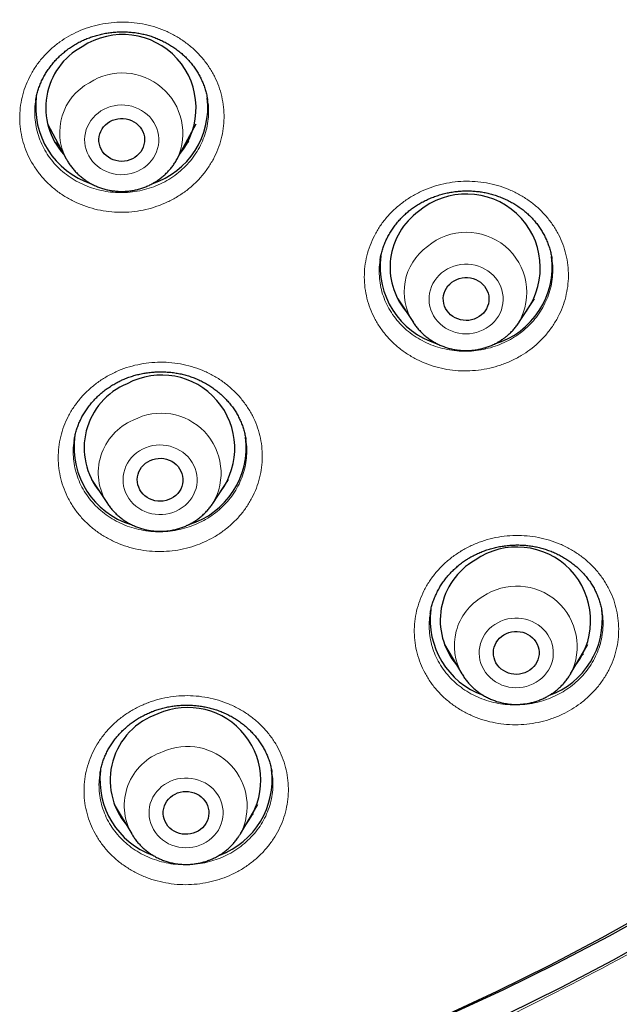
# Model space of a CAD drawing. Header units: millimetres. Extents: x 8 to 961, y 12 to 950.
# Tile 46 of 171: x 351 to 363, y 763 to 783. Entities that reach past the tile are written whole.
import ezdxf

# ---------------------------------------------------------------- set-up
doc = ezdxf.new("R2010")
doc.units = ezdxf.units.MM

msp = doc.modelspace()

# ---------------------------------------------------------------- linework, layer by layer
at = {"color": 7, "linetype": 'Continuous', "lineweight": 30}
for p, q in [((351.677, 780.488), (352.047, 779.797)), ((354.234, 779.797), (354.604, 780.488)), ((358.233, 777.801), (358.231, 777.792)), ((361.616, 777.822), (361.614, 777.834)), ((358.578, 777.039), (358.887, 776.569)), ((358.613, 776.986), (358.607, 776.992)), ((360.965, 776.569), (361.274, 777.039)), ((361.249, 776.999), (361.246, 776.996)), ((358.889, 776.566), (358.887, 776.569)), ((360.965, 776.569), (360.962, 776.565)), ((352.205, 774.249), (352.204, 774.245)), ((352.548, 773.479), (352.858, 773.009)), ((352.581, 773.429), (352.57, 773.44)), ((354.935, 773.009), (355.245, 773.479)), ((359.22, 770.842), (359.218, 770.828)), ((359.5, 770.233), (359.844, 769.649)), ((361.983, 769.649), (362.327, 770.233)), ((361.983, 769.649), (361.981, 769.645)), ((352.713, 767.689), (352.712, 767.682)), ((352.994, 767.081), (353.338, 766.498)), ((355.478, 766.498), (355.821, 767.081)), ((355.478, 766.498), (355.473, 766.49))]:
    msp.add_line(p, q, dxfattribs=at)
at = {"color": 252, "linetype": 'Continuous', "lineweight": 0}
for p, q in [((352.06, 779.772), (352.05, 779.79)), ((358.613, 776.986), (358.607, 776.991)), ((361.25, 777.001), (361.247, 776.998)), ((360.962, 776.565), (360.948, 776.544)), ((352.582, 773.428), (352.57, 773.439)), ((355.224, 773.444), (355.216, 773.436)), ((359.644, 769.989), (359.594, 770.037)), ((361.981, 769.645), (361.966, 769.621)), ((353.137, 766.84), (353.092, 766.883))]:
    msp.add_line(p, q, dxfattribs=at)
at = {"color": 252, "linetype": 'Continuous', "lineweight": 0, "flags": 128}
for points in [[(353.52, 779.583), (353.578, 779.62), (353.633, 779.662), (353.683, 779.709), (353.727, 779.761), (353.767, 779.816), (353.8, 779.874), (353.827, 779.935), (353.848, 779.999), (353.862, 780.064), (353.87, 780.13), (353.87, 780.196), (353.864, 780.262), (353.851, 780.327), (353.832, 780.391), (353.806, 780.453), (353.774, 780.512), (353.735, 780.568), (353.692, 780.62), (353.643, 780.668), (353.589, 780.711), (353.532, 780.749), (353.47, 780.782), (353.406, 780.809), (353.339, 780.83), (353.27, 780.845), (353.2, 780.853), (353.13, 780.856), (353.059, 780.851), (352.99, 780.841), (352.921, 780.824), (352.855, 780.801), (352.792, 780.772), (352.731, 780.738), (352.675, 780.698), (352.623, 780.653), (352.575, 780.604), (352.533, 780.551), (352.497, 780.494), (352.467, 780.434), (352.443, 780.372), (352.425, 780.308), (352.414, 780.242), (352.41, 780.176), (352.413, 780.11), (352.422, 780.044), (352.439, 779.979), (352.461, 779.917), (352.491, 779.856), (352.526, 779.799), (352.567, 779.745), (352.613, 779.695), (352.664, 779.649), (352.72, 779.608), (352.779, 779.573), (352.842, 779.543), (352.908, 779.519), (352.976, 779.501), (353.046, 779.489), (353.116, 779.483), (353.187, 779.484), (353.257, 779.492), (353.326, 779.505), (353.393, 779.525), (353.458, 779.551), (353.52, 779.583)], [(360.381, 776.498), (360.434, 776.541), (360.483, 776.59), (360.526, 776.642), (360.563, 776.699), (360.595, 776.758), (360.62, 776.82), (360.639, 776.884), (360.651, 776.949), (360.656, 777.015), (360.655, 777.082), (360.646, 777.148), (360.631, 777.212), (360.61, 777.275), (360.582, 777.336), (360.548, 777.394), (360.508, 777.449), (360.463, 777.5), (360.412, 777.546), (360.357, 777.588), (360.298, 777.625), (360.236, 777.656), (360.171, 777.681), (360.103, 777.7), (360.034, 777.713), (359.964, 777.72), (359.893, 777.72), (359.823, 777.714), (359.754, 777.701), (359.686, 777.683), (359.62, 777.658), (359.558, 777.627), (359.499, 777.591), (359.443, 777.55), (359.393, 777.503), (359.347, 777.453), (359.307, 777.398), (359.272, 777.341), (359.244, 777.28), (359.222, 777.217), (359.206, 777.152), (359.198, 777.086), (359.196, 777.02), (359.2, 776.954), (359.212, 776.888), (359.23, 776.824), (359.255, 776.762), (359.286, 776.703), (359.323, 776.646), (359.366, 776.593), (359.414, 776.545), (359.467, 776.501), (359.523, 776.461), (359.584, 776.428), (359.648, 776.399), (359.715, 776.377), (359.783, 776.361), (359.853, 776.351), (359.923, 776.348), (359.994, 776.351), (360.064, 776.36), (360.132, 776.376), (360.199, 776.398), (360.263, 776.425), (360.324, 776.459), (360.381, 776.498)], [(354.213, 772.856), (354.275, 772.887), (354.334, 772.925), (354.388, 772.967), (354.438, 773.014), (354.483, 773.065), (354.522, 773.12), (354.556, 773.179), (354.583, 773.24), (354.604, 773.303), (354.618, 773.368), (354.626, 773.434), (354.626, 773.5), (354.62, 773.566), (354.607, 773.632), (354.588, 773.695), (354.562, 773.757), (354.53, 773.816), (354.492, 773.872), (354.448, 773.924), (354.399, 773.972), (354.346, 774.015), (354.288, 774.053), (354.227, 774.086), (354.163, 774.113), (354.096, 774.135), (354.027, 774.15), (353.957, 774.158), (353.886, 774.161), (353.816, 774.156), (353.746, 774.146), (353.678, 774.129), (353.612, 774.106), (353.548, 774.078), (353.488, 774.043), (353.431, 774.003), (353.379, 773.959), (353.332, 773.91), (353.29, 773.856), (353.253, 773.799), (353.223, 773.74), (353.199, 773.677), (353.181, 773.613), (353.17, 773.548), (353.166, 773.481), (353.169, 773.415), (353.178, 773.349), (353.194, 773.285), (353.217, 773.222), (353.246, 773.162), (353.281, 773.104), (353.322, 773.05), (353.368, 773), (353.42, 772.954), (353.475, 772.913), (353.535, 772.878), (353.598, 772.848), (353.664, 772.824), (353.731, 772.806), (353.801, 772.794), (353.871, 772.788), (353.942, 772.789), (354.012, 772.796), (354.081, 772.81), (354.148, 772.83), (354.213, 772.856)], [(361.309, 769.487), (361.366, 769.526), (361.419, 769.569), (361.468, 769.618), (361.511, 769.67), (361.549, 769.726), (361.581, 769.785), (361.606, 769.847), (361.625, 769.911), (361.638, 769.976), (361.644, 770.042), (361.643, 770.108), (361.635, 770.174), (361.62, 770.239), (361.599, 770.302), (361.571, 770.364), (361.537, 770.422), (361.498, 770.477), (361.453, 770.528), (361.403, 770.574), (361.348, 770.616), (361.289, 770.653), (361.227, 770.685), (361.162, 770.71), (361.095, 770.73), (361.025, 770.743), (360.955, 770.75), (360.885, 770.751), (360.814, 770.745), (360.745, 770.733), (360.677, 770.714), (360.612, 770.69), (360.549, 770.659), (360.489, 770.624), (360.434, 770.583), (360.383, 770.537), (360.337, 770.486), (360.297, 770.432), (360.262, 770.374), (360.233, 770.314), (360.211, 770.251), (360.195, 770.186), (360.186, 770.12), (360.183, 770.054), (360.188, 769.988), (360.199, 769.923), (360.217, 769.858), (360.241, 769.796), (360.272, 769.736), (360.309, 769.68), (360.351, 769.627), (360.399, 769.578), (360.451, 769.533), (360.508, 769.494), (360.568, 769.46), (360.632, 769.431), (360.699, 769.409), (360.767, 769.392), (360.837, 769.382), (360.907, 769.378), (360.978, 769.381), (361.048, 769.39), (361.116, 769.405), (361.183, 769.427), (361.247, 769.454), (361.309, 769.487)], [(354.679, 766.276), (354.744, 766.303), (354.805, 766.337), (354.862, 766.375), (354.915, 766.419), (354.963, 766.467), (355.007, 766.52), (355.044, 766.576), (355.076, 766.635), (355.101, 766.697), (355.12, 766.761), (355.133, 766.826), (355.138, 766.892), (355.137, 766.959), (355.129, 767.025), (355.114, 767.09), (355.092, 767.153), (355.065, 767.214), (355.031, 767.272), (354.991, 767.327), (354.946, 767.378), (354.896, 767.424), (354.841, 767.466), (354.782, 767.503), (354.72, 767.534), (354.654, 767.559), (354.587, 767.579), (354.518, 767.592), (354.447, 767.598), (354.377, 767.599), (354.307, 767.593), (354.237, 767.581), (354.17, 767.562), (354.104, 767.537), (354.041, 767.507), (353.982, 767.471), (353.927, 767.43), (353.876, 767.383), (353.83, 767.333), (353.79, 767.279), (353.755, 767.221), (353.726, 767.16), (353.704, 767.097), (353.689, 767.033), (353.68, 766.967), (353.678, 766.901), (353.682, 766.834), (353.694, 766.769), (353.712, 766.705), (353.737, 766.643), (353.767, 766.583), (353.804, 766.527), (353.847, 766.474), (353.895, 766.425), (353.947, 766.38), (354.004, 766.341), (354.065, 766.307), (354.129, 766.279), (354.195, 766.257), (354.263, 766.24), (354.333, 766.23), (354.404, 766.227), (354.474, 766.23), (354.544, 766.239), (354.613, 766.254), (354.679, 766.276)]]:
    msp.add_lwpolyline(points, dxfattribs=at)
at = {"color": 7, "linetype": 'Continuous', "lineweight": 30, "flags": 128}
for points in [[(352.907, 780.531), (352.956, 780.555), (353.008, 780.573), (353.061, 780.586), (353.116, 780.592), (353.172, 780.591), (353.227, 780.584), (353.28, 780.571), (353.332, 780.552), (353.38, 780.527), (353.425, 780.497), (353.466, 780.461), (353.502, 780.421), (353.532, 780.378), (353.556, 780.331), (353.574, 780.282), (353.586, 780.231), (353.59, 780.179), (353.588, 780.127), (353.579, 780.076), (353.564, 780.026), (353.542, 779.978), (353.514, 779.933), (353.48, 779.892), (353.441, 779.855), (353.398, 779.822), (353.35, 779.795), (353.3, 779.774), (353.247, 779.758), (353.192, 779.749), (353.137, 779.746), (353.082, 779.75), (353.027, 779.76), (352.975, 779.776), (352.924, 779.798), (352.878, 779.826), (352.835, 779.859), (352.796, 779.897), (352.763, 779.939), (352.736, 779.984), (352.715, 780.032), (352.7, 780.082), (352.692, 780.134), (352.691, 780.186), (352.696, 780.238), (352.709, 780.288), (352.727, 780.337), (352.753, 780.384), (352.784, 780.427), (352.82, 780.466), (352.861, 780.501), (352.907, 780.531)], [(352.05, 779.79), (352.05, 779.79), (352.047, 779.797)], [(359.645, 777.365), (359.691, 777.395), (359.74, 777.419), (359.791, 777.438), (359.845, 777.45), (359.9, 777.456), (359.956, 777.456), (360.011, 777.45), (360.064, 777.437), (360.116, 777.418), (360.164, 777.393), (360.21, 777.363), (360.25, 777.327), (360.286, 777.288), (360.317, 777.244), (360.341, 777.197), (360.359, 777.148), (360.371, 777.097), (360.376, 777.045), (360.374, 776.993), (360.365, 776.942), (360.35, 776.892), (360.328, 776.844), (360.3, 776.799), (360.266, 776.758), (360.228, 776.721), (360.184, 776.688), (360.137, 776.661), (360.087, 776.639), (360.034, 776.624), (359.979, 776.614), (359.924, 776.611), (359.869, 776.615), (359.814, 776.625), (359.761, 776.641), (359.711, 776.663), (359.664, 776.69), (359.621, 776.723), (359.583, 776.761), (359.55, 776.802), (359.522, 776.847), (359.501, 776.895), (359.486, 776.946), (359.478, 776.997), (359.476, 777.049), (359.482, 777.101), (359.494, 777.152), (359.512, 777.201), (359.537, 777.247), (359.568, 777.291), (359.604, 777.33), (359.645, 777.365)], [(353.701, 773.855), (353.752, 773.875), (353.806, 773.888), (353.861, 773.896), (353.916, 773.897), (353.971, 773.891), (354.025, 773.879), (354.077, 773.861), (354.127, 773.838), (354.172, 773.808), (354.214, 773.774), (354.251, 773.735), (354.282, 773.692), (354.308, 773.646), (354.327, 773.597), (354.34, 773.546), (354.346, 773.495), (354.345, 773.443), (354.338, 773.391), (354.323, 773.341), (354.303, 773.292), (354.276, 773.247), (354.243, 773.205), (354.205, 773.167), (354.163, 773.133), (354.116, 773.105), (354.066, 773.083), (354.014, 773.066), (353.96, 773.056), (353.904, 773.051), (353.849, 773.054), (353.794, 773.062), (353.741, 773.077), (353.691, 773.098), (353.643, 773.125), (353.599, 773.157), (353.56, 773.193), (353.526, 773.234), (353.497, 773.279), (353.475, 773.327), (353.459, 773.376), (353.449, 773.428), (353.446, 773.48), (353.451, 773.532), (353.462, 773.583), (353.479, 773.632), (353.503, 773.679), (353.533, 773.723), (353.568, 773.763), (353.608, 773.799), (353.653, 773.83), (353.701, 773.855)], [(360.67, 770.42), (360.719, 770.446), (360.77, 770.465), (360.823, 770.479), (360.878, 770.486), (360.934, 770.487), (360.989, 770.482), (361.043, 770.47), (361.095, 770.452), (361.144, 770.428), (361.19, 770.399), (361.231, 770.364), (361.268, 770.325), (361.299, 770.282), (361.325, 770.236), (361.344, 770.187), (361.357, 770.137), (361.363, 770.085), (361.362, 770.033), (361.355, 769.981), (361.34, 769.931), (361.32, 769.883), (361.293, 769.837), (361.26, 769.795), (361.222, 769.757), (361.18, 769.724), (361.133, 769.696), (361.083, 769.673), (361.031, 769.656), (360.976, 769.646), (360.921, 769.642), (360.866, 769.644), (360.811, 769.653), (360.758, 769.668), (360.707, 769.689), (360.66, 769.716), (360.616, 769.747), (360.577, 769.784), (360.543, 769.825), (360.514, 769.87), (360.492, 769.918), (360.476, 769.967), (360.466, 770.019), (360.464, 770.071), (360.468, 770.123), (360.479, 770.174), (360.496, 770.223), (360.52, 770.27), (360.55, 770.314), (360.585, 770.354), (360.626, 770.39), (360.67, 770.42)], [(354.241, 767.306), (354.293, 767.322), (354.348, 767.332), (354.403, 767.336), (354.458, 767.333), (354.513, 767.324), (354.566, 767.309), (354.616, 767.288), (354.664, 767.261), (354.707, 767.229), (354.746, 767.192), (354.78, 767.151), (354.808, 767.106), (354.831, 767.058), (354.846, 767.008), (354.856, 766.957), (354.858, 766.905), (354.853, 766.853), (354.842, 766.802), (354.824, 766.753), (354.8, 766.706), (354.77, 766.662), (354.734, 766.622), (354.694, 766.587), (354.649, 766.556), (354.601, 766.531), (354.549, 766.512), (354.496, 766.498), (354.441, 766.491), (354.385, 766.491), (354.33, 766.497), (354.276, 766.509), (354.224, 766.527), (354.175, 766.551), (354.13, 766.581), (354.088, 766.615), (354.052, 766.655), (354.021, 766.698), (353.996, 766.744), (353.977, 766.793), (353.964, 766.844), (353.958, 766.895), (353.959, 766.947), (353.967, 766.999), (353.982, 767.049), (354.003, 767.097), (354.03, 767.143), (354.063, 767.185), (354.101, 767.222), (354.144, 767.255), (354.191, 767.283), (354.241, 767.306)], [(363.767, 765.054), (362.742, 764.484), (361.702, 763.939), (360.647, 763.421), (359.578, 762.928)], [(363.611, 765.016), (362.599, 764.45), (361.571, 763.909), (360.528, 763.394), (359.472, 762.904)], [(363.846, 764.587), (362.824, 764.015), (361.786, 763.469), (360.733, 762.948)]]:
    msp.add_lwpolyline(points, dxfattribs=at)
at = {"color": 7, "linetype": 'Continuous', "lineweight": 30}
for centre, radius, start, end in [((353.16, 780.797), 1.446, 320.7105, 123.5389), ((353.008, 780.802), 1.364, 118.3028, 222.448), ((353.036, 780.817), 1.592, 172.637, 251.7939), ((353.244, 780.818), 1.593, 288.214, 6.3674), ((359.931, 777.646), 1.457, 324.4073, 130.1952), ((359.783, 777.659), 1.355, 125.7796, 219.4374), ((359.823, 777.675), 1.593, 172.5154, 252.7969), ((360.028, 777.676), 1.595, 286.7488, 7.1274), ((353.925, 774.094), 1.443, 323.6029, 118.0919), ((353.77, 774.101), 1.37, 112.5146, 219.0782), ((353.794, 774.116), 1.594, 172.7726, 252.8676), ((353.999, 774.116), 1.594, 286.8428, 7.1453), ((360.93, 770.7), 1.45, 323.064, 124.8103), ((360.778, 770.708), 1.362, 119.7439, 220.2045), ((360.803, 770.72), 1.586, 172.6917, 249.9881), ((361.022, 770.721), 1.589, 289.7138, 6.9316), ((354.442, 767.551), 1.438, 322.5764, 114.2778), ((354.288, 767.558), 1.375, 108.574, 219.8339), ((354.518, 767.569), 1.587, 290.4683, 7.0245), ((354.297, 767.569), 1.587, 173.5836, 249.8104)]:
    msp.add_arc(centre, radius, start, end, dxfattribs=at)
at = {"color": 252, "linetype": 'Continuous', "lineweight": 0}
for centre, radius, start, end in [((353.153, 780.296), 1.191, 335.3519, 122.9655), ((353.034, 780.314), 1.115, 118.3603, 207.6613), ((359.93, 777.159), 1.191, 330.3029, 130.0359), ((359.81, 777.175), 1.104, 125.7769, 213.3155), ((353.919, 773.606), 1.179, 329.7033, 117.9396), ((353.797, 773.615), 1.118, 112.6542, 212.8272), ((360.924, 770.19), 1.19, 332.9497, 124.3479), ((360.805, 770.208), 1.111, 119.7904, 210.5749), ((354.433, 767.044), 1.179, 332.41, 113.9792), ((354.316, 767.056), 1.125, 108.7714, 209.7702)]:
    msp.add_arc(centre, radius, start, end, dxfattribs=at)
at = {"color": 7, "linetype": 'Continuous', "lineweight": 30}
for points, knots in [([(361.673, 761.749), (361.807, 761.814), (362.098, 761.954), (362.535, 762.172), (362.971, 762.396), (363.381, 762.611), (363.766, 762.818), (364.135, 763.019), (364.487, 763.216), (364.835, 763.414), (365.177, 763.613), (365.514, 763.813), (365.831, 764.004), (366.129, 764.186), (366.408, 764.36), (366.668, 764.524), (366.91, 764.679), (367.128, 764.82), (367.323, 764.948), (367.496, 765.063), (367.654, 765.169), (367.798, 765.265), (367.936, 765.359), (368.066, 765.448), (368.186, 765.531), (368.283, 765.598), (368.356, 765.649), (368.406, 765.684), (368.439, 765.707), (368.463, 765.724), (368.484, 765.738), (368.511, 765.757), (368.554, 765.788), (368.62, 765.834), (368.704, 765.894), (368.808, 765.968), (368.932, 766.057), (369.075, 766.16), (369.236, 766.277), (369.411, 766.405), (369.591, 766.539), (369.876, 766.753), (370.264, 767.049), (370.779, 767.453), (371.318, 767.889), (371.877, 768.355), (372.381, 768.789), (372.832, 769.188), (373.232, 769.551), (373.627, 769.918), (373.973, 770.246), (374.276, 770.54), (374.541, 770.801), (374.818, 771.078), (375.106, 771.371), (375.41, 771.687), (375.731, 772.027), (376.068, 772.392), (376.416, 772.777), (376.773, 773.181), (377.139, 773.605), (377.505, 774.041), (377.871, 774.489), (378.236, 774.947), (378.607, 775.424), (378.982, 775.921), (379.291, 776.343), (379.535, 776.683), (379.712, 776.933), (379.883, 777.179), (380.044, 777.413), (380.192, 777.631), (380.325, 777.829), (380.444, 778.008), (380.549, 778.169), (380.643, 778.314), (380.727, 778.444), (380.801, 778.559), (380.865, 778.659), (380.918, 778.744), (380.962, 778.813), (380.997, 778.869), (381.026, 778.916), (381.054, 778.961), (381.086, 779.012), (381.124, 779.074), (381.174, 779.153), (381.235, 779.253), (381.308, 779.373), (381.391, 779.509), (381.479, 779.656), (381.57, 779.809), (381.705, 780.038), (381.885, 780.348), (382.124, 780.77), (382.382, 781.236), (382.657, 781.751), (382.943, 782.303), (383.235, 782.889), (383.532, 783.506), (383.823, 784.139), (384.108, 784.786), (384.38, 785.433), (384.64, 786.079), (384.886, 786.723), (385.076, 787.244), (385.215, 787.638), (385.306, 787.902), (385.394, 788.163), (385.478, 788.416), (385.555, 788.655), (385.625, 788.874), (385.687, 789.075), (385.743, 789.257), (385.793, 789.421), (385.836, 789.565), (385.873, 789.691), (385.901, 789.789), (385.923, 789.862), (385.938, 789.915), (385.95, 789.959), (385.961, 789.995), (385.97, 790.029), (385.982, 790.07), (385.998, 790.128), (386.02, 790.205), (386.048, 790.305), (386.081, 790.425), (386.12, 790.568), (386.164, 790.732), (386.213, 790.918), (386.265, 791.119), (386.319, 791.332), (386.372, 791.549), (386.425, 791.767), (386.476, 791.981), (386.525, 792.192), (386.588, 792.474), (386.665, 792.823), (386.75, 793.234), (386.828, 793.628), (386.898, 794.003), (386.962, 794.359), (387.02, 794.697), (387.072, 795.016), (387.118, 795.317), (387.16, 795.598), (387.201, 795.89), (387.242, 796.195), (387.283, 796.514), (387.324, 796.866), (387.366, 797.245), (387.406, 797.648), (387.433, 797.941), (387.449, 798.129), (387.456, 798.216), (387.462, 798.292), (387.467, 798.354), (387.471, 798.4), (387.473, 798.434), (387.476, 798.465), (387.479, 798.505), (387.483, 798.558), (387.488, 798.624), (387.494, 798.716), (387.503, 798.836), (387.512, 798.98), (387.521, 799.132), (387.53, 799.287), (387.539, 799.447), (387.549, 799.644), (387.56, 799.881), (387.571, 800.159), (387.58, 800.428), (387.586, 800.677), (387.591, 800.897), (387.594, 801.097), (387.596, 801.278), (387.597, 801.44), (387.597, 801.561), (387.597, 801.654), (387.597, 801.723), (387.597, 801.793), (387.597, 801.838), (387.597, 801.861)], [0, 0, 0, 0, 0.0086618, 0.0186873, 0.0283518, 0.0371334, 0.0455941, 0.0537337, 0.0615525, 0.0690501, 0.077039, 0.0846278, 0.0918166, 0.0986055, 0.1049941, 0.1109828, 0.1165714, 0.1217597, 0.1261293, 0.130168, 0.1338761, 0.1372535, 0.1403001, 0.1436432, 0.1464696, 0.1487792, 0.150572, 0.1516342, 0.1523701, 0.1529253, 0.153371, 0.1538101, 0.1549047, 0.1564574, 0.1584685, 0.160969, 0.1639384, 0.1673768, 0.1712843, 0.1756183, 0.1800266, 0.1844306, 0.1965184, 0.2085727, 0.222879, 0.2371377, 0.2513486, 0.2619757, 0.2725761, 0.28315, 0.2937259, 0.3006842, 0.3080177, 0.3157262, 0.3238103, 0.3322695, 0.3416515, 0.3514558, 0.3616825, 0.3723316, 0.3834031, 0.3948972, 0.4061214, 0.4177213, 0.4296968, 0.4420482, 0.4547749, 0.4608429, 0.4669925, 0.4730457, 0.4786951, 0.4839352, 0.488766, 0.4929456, 0.4967616, 0.5002133, 0.5033014, 0.5060254, 0.5083853, 0.5103815, 0.5120136, 0.5132816, 0.5143156, 0.5153052, 0.5164569, 0.5179046, 0.5196481, 0.522055, 0.5248644, 0.5280763, 0.5315696, 0.535125, 0.5387378, 0.5474819, 0.5565459, 0.5677536, 0.5794151, 0.5915302, 0.6049847, 0.61871, 0.63266, 0.6468353, 0.6612359, 0.6748798, 0.6887201, 0.7027568, 0.7083253, 0.7139237, 0.7195527, 0.7249849, 0.730018, 0.734652, 0.7388866, 0.7427223, 0.7461585, 0.7491954, 0.7518331, 0.7540715, 0.7553541, 0.7564553, 0.7573755, 0.7581147, 0.7587106, 0.7595402, 0.7607045, 0.7623239, 0.7643934, 0.7669125, 0.769881, 0.7732996, 0.7771677, 0.7814858, 0.7858393, 0.7904308, 0.7949491, 0.7993829, 0.8037317, 0.8079961, 0.816849, 0.8253129, 0.8333879, 0.8410741, 0.8483714, 0.8552795, 0.8617988, 0.8679293, 0.8736707, 0.8790322, 0.8857612, 0.8922588, 0.8985249, 0.9071786, 0.9153485, 0.9230345, 0.9249825, 0.9267719, 0.9282977, 0.9295602, 0.9305599, 0.9310716, 0.9316323, 0.9324466, 0.9335151, 0.9348378, 0.9364149, 0.9391389, 0.9421039, 0.9451569, 0.9482972, 0.9515256, 0.9548413, 0.9602293, 0.9658341, 0.9716542, 0.9764755, 0.9809037, 0.9849387, 0.9885807, 0.9918295, 0.9946853, 0.9959987, 0.9972984, 0.9986206, 1, 1, 1, 1]), ([(351.445, 780.938), (351.447, 780.95), (351.453, 780.993), (351.469, 781.065), (351.494, 781.155), (351.525, 781.243), (351.562, 781.33), (351.605, 781.415), (351.653, 781.498), (351.707, 781.578), (351.766, 781.656), (351.83, 781.73), (351.898, 781.801), (351.971, 781.868), (352.048, 781.931), (352.128, 781.989), (352.211, 782.042), (352.298, 782.091), (352.387, 782.134), (352.479, 782.173), (352.573, 782.206), (352.67, 782.235), (352.77, 782.259), (352.87, 782.277), (352.972, 782.289), (353.074, 782.297), (353.177, 782.298), (353.279, 782.294), (353.38, 782.285), (353.48, 782.27), (353.578, 782.249), (353.674, 782.224), (353.768, 782.193), (353.86, 782.156), (353.951, 782.115), (354.039, 782.068), (354.124, 782.017), (354.207, 781.961), (354.285, 781.9), (354.359, 781.836), (354.429, 781.768), (354.494, 781.696), (354.553, 781.622), (354.608, 781.545), (354.656, 781.465), (354.699, 781.383), (354.738, 781.298), (354.771, 781.209), (354.798, 781.119), (354.819, 781.034), (354.827, 780.98), (354.831, 780.957)], [0, 0, 0, 0, 0.008041, 0.028951, 0.049718, 0.070391, 0.091202, 0.112099, 0.133071, 0.154093, 0.175144, 0.196194, 0.217211, 0.238166, 0.259039, 0.279804, 0.300452, 0.320962, 0.341361, 0.36183, 0.382413, 0.403096, 0.423858, 0.444676, 0.465522, 0.486364, 0.507169, 0.527915, 0.548582, 0.569157, 0.589624, 0.609898, 0.630245, 0.650762, 0.671435, 0.692238, 0.713143, 0.734115, 0.755115, 0.776099, 0.797026, 0.81786, 0.838575, 0.859156, 0.879593, 0.900012, 0.920795, 0.941811, 0.96302, 0.984367, 1, 1, 1, 1]), ([(351.915, 780.044), (351.893, 780.063), (351.861, 780.091), (351.832, 780.121), (351.823, 780.13)], [0, 0, 0, 0, 0.701082, 1, 1, 1, 1]), ([(354.46, 780.135), (354.452, 780.126), (354.423, 780.097), (354.392, 780.07), (354.37, 780.05)], [0, 0, 0, 0, 0.295112, 1, 1, 1, 1]), ([(352.051, 779.79), (352.061, 779.771), (352.085, 779.727), (352.129, 779.662), (352.181, 779.595), (352.238, 779.532), (352.299, 779.473), (352.365, 779.418), (352.434, 779.368), (352.507, 779.322), (352.583, 779.282), (352.662, 779.246), (352.743, 779.216), (352.827, 779.192), (352.912, 779.174), (352.998, 779.161), (353.085, 779.154), (353.172, 779.153), (353.259, 779.158), (353.346, 779.17), (353.432, 779.187), (353.516, 779.209), (353.598, 779.238), (353.677, 779.271), (353.733, 779.3), (353.762, 779.316), (353.768, 779.32)], [0, 0, 0, 0, 0.033563, 0.076595, 0.119679, 0.162827, 0.206045, 0.249335, 0.292692, 0.336117, 0.379609, 0.423166, 0.466781, 0.510448, 0.554165, 0.597922, 0.641714, 0.685534, 0.729375, 0.773227, 0.817081, 0.860931, 0.904767, 0.948583, 0.989929, 1, 1, 1, 1]), ([(353.768, 779.32), (353.785, 779.33), (353.826, 779.354), (353.889, 779.398), (353.957, 779.451), (354.02, 779.509), (354.079, 779.572), (354.133, 779.638), (354.182, 779.708), (354.216, 779.762), (354.232, 779.793), (354.235, 779.799)], [0, 0, 0, 0, 0.0848888, 0.211625, 0.3382818, 0.4647808, 0.5910809, 0.7171667, 0.8430631, 0.9687358, 1, 1, 1, 1]), ([(358.851, 778.808), (358.864, 778.817), (358.902, 778.845), (358.97, 778.89), (359.055, 778.94), (359.143, 778.985), (359.235, 779.025), (359.33, 779.061), (359.427, 779.092), (359.526, 779.118), (359.627, 779.138), (359.728, 779.153), (359.83, 779.162), (359.931, 779.166), (360.032, 779.164), (360.132, 779.156), (360.23, 779.143), (360.328, 779.125), (360.424, 779.101), (360.52, 779.071), (360.615, 779.037), (360.708, 778.997), (360.798, 778.951), (360.885, 778.902), (360.969, 778.847), (361.048, 778.789), (361.123, 778.727), (361.193, 778.661), (361.257, 778.592), (361.317, 778.52), (361.373, 778.445), (361.423, 778.365), (361.469, 778.283), (361.51, 778.197), (361.545, 778.109), (361.575, 778.018), (361.598, 777.926), (361.612, 777.861), (361.616, 777.826), (361.617, 777.822)], [0, 0, 0, 0, 0.013441, 0.040909, 0.068506, 0.096287, 0.124234, 0.152322, 0.180512, 0.208763, 0.237022, 0.265226, 0.293325, 0.321275, 0.34904, 0.376583, 0.403834, 0.43116, 0.458829, 0.4868, 0.515017, 0.543417, 0.57193, 0.600479, 0.628968, 0.657319, 0.685473, 0.71338, 0.740999, 0.768443, 0.796255, 0.824353, 0.852702, 0.881264, 0.909986, 0.938814, 0.967697, 0.996561, 1, 1, 1, 1]), ([(358.23, 777.792), (358.232, 777.809), (358.239, 777.857), (358.257, 777.934), (358.283, 778.024), (358.315, 778.113), (358.353, 778.201), (358.396, 778.287), (358.446, 778.37), (358.5, 778.451), (358.559, 778.529), (358.624, 778.603), (358.692, 778.673), (358.763, 778.738), (358.817, 778.782), (358.846, 778.804), (358.851, 778.808)], [0, 0, 0, 0, 0.0444455, 0.1221056, 0.200621, 0.2796, 0.3589487, 0.4385347, 0.5182409, 0.5978745, 0.6773043, 0.7563833, 0.8350249, 0.9131414, 0.9858679, 1, 1, 1, 1]), ([(358.89, 776.566), (358.895, 776.558), (358.915, 776.527), (358.955, 776.476), (359.01, 776.411), (359.07, 776.351), (359.135, 776.295), (359.203, 776.244), (359.275, 776.197), (359.351, 776.155), (359.429, 776.119), (359.51, 776.088), (359.593, 776.062), (359.677, 776.042), (359.763, 776.028), (359.85, 776.02), (359.938, 776.018), (360.025, 776.022), (360.112, 776.031), (360.198, 776.047), (360.282, 776.069), (360.365, 776.096), (360.445, 776.129), (360.523, 776.167), (360.597, 776.21), (360.649, 776.245), (360.676, 776.265), (360.681, 776.269)], [0, 0, 0, 0, 0.013121, 0.055188, 0.097312, 0.139503, 0.181765, 0.224091, 0.266484, 0.308946, 0.351468, 0.394049, 0.436684, 0.479368, 0.522092, 0.564853, 0.607642, 0.650453, 0.693277, 0.736105, 0.778931, 0.821747, 0.864543, 0.90731, 0.950044, 0.990326, 1, 1, 1, 1]), ([(360.681, 776.269), (360.696, 776.28), (360.735, 776.31), (360.792, 776.361), (360.852, 776.422), (360.907, 776.487), (360.943, 776.535), (360.96, 776.562), (360.962, 776.565)], [0, 0, 0, 0, 0.140942, 0.350059, 0.558962, 0.767564, 0.97582, 1, 1, 1, 1]), ([(353.147, 775.44), (353.162, 775.446), (353.207, 775.466), (353.283, 775.495), (353.378, 775.526), (353.475, 775.551), (353.574, 775.572), (353.675, 775.587), (353.777, 775.597), (353.879, 775.601), (353.982, 775.6), (354.084, 775.594), (354.185, 775.582), (354.285, 775.564), (354.382, 775.541), (354.477, 775.513), (354.57, 775.48), (354.66, 775.442), (354.748, 775.399), (354.834, 775.35), (354.918, 775.297), (354.998, 775.239), (355.075, 775.176), (355.147, 775.109), (355.215, 775.039), (355.278, 774.966), (355.336, 774.889), (355.388, 774.811), (355.434, 774.731), (355.475, 774.648), (355.51, 774.563), (355.54, 774.475), (355.564, 774.384), (355.58, 774.315), (355.585, 774.276), (355.586, 774.268)], [0, 0, 0, 0, 0.0151266, 0.0459081, 0.0768419, 0.1079925, 0.1393384, 0.170849, 0.2024816, 0.2341875, 0.2659091, 0.2975723, 0.3291225, 0.3605105, 0.3916951, 0.4226408, 0.4532241, 0.4839804, 0.5151303, 0.5466244, 0.5784059, 0.6103991, 0.6425259, 0.6746996, 0.7068184, 0.7387939, 0.7705577, 0.8020509, 0.8332387, 0.8642475, 0.8956778, 0.9274149, 0.9594235, 0.9916565, 1, 1, 1, 1]), ([(352.204, 774.249), (352.205, 774.258), (352.21, 774.297), (352.225, 774.365), (352.249, 774.456), (352.28, 774.543), (352.315, 774.629), (352.357, 774.712), (352.404, 774.794), (352.457, 774.874), (352.515, 774.952), (352.579, 775.026), (352.647, 775.098), (352.719, 775.165), (352.796, 775.228), (352.876, 775.287), (352.96, 775.342), (353.045, 775.39), (353.108, 775.421), (353.142, 775.437), (353.147, 775.44)], [0, 0, 0, 0, 0.016033, 0.077863, 0.139075, 0.199571, 0.25946, 0.319838, 0.38063, 0.441778, 0.503202, 0.564808, 0.626505, 0.688161, 0.749661, 0.810903, 0.871817, 0.932338, 0.988723, 1, 1, 1, 1]), ([(355.223, 773.442), (355.221, 773.439), (355.218, 773.436), (355.215, 773.434), (355.215, 773.433)], [0, 0, 0, 0, 0.889337, 1, 1, 1, 1]), ([(352.858, 773.01), (352.862, 773.004), (352.88, 772.974), (352.918, 772.924), (352.973, 772.859), (353.033, 772.799), (353.097, 772.742), (353.165, 772.69), (353.236, 772.643), (353.311, 772.6), (353.389, 772.563), (353.47, 772.531), (353.553, 772.505), (353.637, 772.484), (353.723, 772.47), (353.81, 772.461), (353.897, 772.458), (353.984, 772.461), (354.071, 772.47), (354.157, 772.485), (354.242, 772.505), (354.323, 772.531), (354.382, 772.555), (354.413, 772.569), (354.419, 772.571)], [0, 0, 0, 0, 0.011618, 0.060011, 0.108477, 0.157022, 0.205644, 0.254339, 0.303116, 0.351973, 0.400895, 0.449889, 0.498944, 0.548053, 0.597214, 0.646417, 0.695653, 0.744915, 0.794193, 0.843479, 0.892762, 0.942034, 0.988569, 1, 1, 1, 1]), ([(354.419, 772.571), (354.437, 772.579), (354.481, 772.6), (354.548, 772.637), (354.62, 772.685), (354.689, 772.737), (354.754, 772.793), (354.815, 772.854), (354.87, 772.919), (354.911, 772.972), (354.931, 773.004), (354.936, 773.012)], [0, 0, 0, 0, 0.083632, 0.209034, 0.334375, 0.459579, 0.584621, 0.70948, 0.834134, 0.958597, 1, 1, 1, 1]), ([(359.979, 771.929), (359.993, 771.937), (360.034, 771.962), (360.107, 772), (360.197, 772.041), (360.29, 772.078), (360.385, 772.11), (360.483, 772.136), (360.583, 772.158), (360.685, 772.174), (360.787, 772.185), (360.889, 772.19), (360.992, 772.19), (361.093, 772.184), (361.193, 772.173), (361.291, 772.157), (361.388, 772.135), (361.482, 772.107), (361.576, 772.075), (361.668, 772.037), (361.758, 771.994), (361.846, 771.945), (361.931, 771.892), (362.012, 771.835), (362.089, 771.773), (362.162, 771.708), (362.229, 771.639), (362.291, 771.568), (362.348, 771.494), (362.4, 771.417), (362.447, 771.337), (362.488, 771.253), (362.525, 771.167), (362.556, 771.078), (362.581, 770.987), (362.597, 770.916), (362.603, 770.874), (362.604, 770.864)], [0, 0, 0, 0, 0.014179, 0.043065, 0.072091, 0.101318, 0.130725, 0.160283, 0.189956, 0.219695, 0.249449, 0.279149, 0.308742, 0.338181, 0.367429, 0.39645, 0.425147, 0.453954, 0.483128, 0.512623, 0.542384, 0.572345, 0.602431, 0.63256, 0.662636, 0.692581, 0.722323, 0.751811, 0.781011, 0.810026, 0.839408, 0.869111, 0.899077, 0.929263, 0.959617, 0.990075, 1, 1, 1, 1]), ([(359.217, 770.843), (359.223, 770.872), (359.234, 770.932), (359.257, 771.02), (359.287, 771.108), (359.322, 771.195), (359.363, 771.28), (359.41, 771.364), (359.462, 771.445), (359.52, 771.524), (359.583, 771.6), (359.65, 771.672), (359.721, 771.74), (359.797, 771.804), (359.874, 771.862), (359.936, 771.903), (359.971, 771.924), (359.979, 771.929)], [0, 0, 0, 0, 0.068868, 0.138239, 0.207538, 0.27766, 0.34819, 0.419051, 0.490122, 0.561304, 0.632442, 0.703399, 0.774064, 0.844344, 0.914169, 0.979154, 1, 1, 1, 1]), ([(359.644, 769.988), (359.642, 769.99), (359.624, 770.006), (359.607, 770.024), (359.592, 770.039)], [0, 0, 0, 0, 0.123369, 1, 1, 1, 1]), ([(362.237, 770.045), (362.231, 770.039), (362.216, 770.023), (362.2, 770.009), (362.19, 770)], [0, 0, 0, 0, 0.425237, 1, 1, 1, 1]), ([(359.846, 769.648), (359.854, 769.633), (359.877, 769.594), (359.92, 769.534), (359.973, 769.469), (360.032, 769.407), (360.094, 769.349), (360.161, 769.296), (360.232, 769.247), (360.306, 769.203), (360.383, 769.164), (360.463, 769.131), (360.545, 769.103), (360.629, 769.08), (360.714, 769.064), (360.801, 769.053), (360.888, 769.049), (360.975, 769.05), (361.062, 769.057), (361.149, 769.07), (361.234, 769.089), (361.318, 769.114), (361.399, 769.144), (361.477, 769.18), (361.532, 769.21), (361.561, 769.227), (361.567, 769.23)], [0, 0, 0, 0, 0.026206, 0.069569, 0.112997, 0.156488, 0.200048, 0.24368, 0.287381, 0.331151, 0.374989, 0.418885, 0.462841, 0.50685, 0.550904, 0.594996, 0.639122, 0.683274, 0.727443, 0.77162, 0.815798, 0.859968, 0.904121, 0.948249, 0.989882, 1, 1, 1, 1]), ([(361.567, 769.23), (361.583, 769.241), (361.624, 769.266), (361.686, 769.311), (361.753, 769.366), (361.814, 769.426), (361.872, 769.489), (361.924, 769.557), (361.96, 769.609), (361.977, 769.64), (361.98, 769.646)], [0, 0, 0, 0, 0.097391, 0.242598, 0.387735, 0.532652, 0.677362, 0.821816, 0.966036, 1, 1, 1, 1]), ([(353.765, 768.919), (353.78, 768.924), (353.826, 768.941), (353.905, 768.965), (354.002, 768.99), (354.1, 769.01), (354.201, 769.024), (354.302, 769.033), (354.405, 769.036), (354.507, 769.034), (354.61, 769.027), (354.711, 769.014), (354.811, 768.995), (354.909, 768.972), (355.005, 768.943), (355.097, 768.91), (355.187, 768.871), (355.274, 768.828), (355.359, 768.779), (355.441, 768.726), (355.521, 768.667), (355.597, 768.605), (355.669, 768.537), (355.736, 768.467), (355.799, 768.393), (355.856, 768.316), (355.908, 768.236), (355.955, 768.155), (355.995, 768.072), (356.029, 767.988), (356.059, 767.9), (356.082, 767.811), (356.095, 767.747), (356.1, 767.712), (356.1, 767.709)], [0, 0, 0, 0, 0.015704, 0.0476, 0.079657, 0.111942, 0.144434, 0.1771, 0.209895, 0.242769, 0.275664, 0.308501, 0.341224, 0.37378, 0.406132, 0.438237, 0.469956, 0.501883, 0.534221, 0.566922, 0.599926, 0.633155, 0.666532, 0.69996, 0.733345, 0.766585, 0.799613, 0.832367, 0.864811, 0.897067, 0.929735, 0.962732, 0.996004, 1, 1, 1, 1]), ([(352.714, 767.689), (352.715, 767.697), (352.72, 767.737), (352.736, 767.807), (352.76, 767.898), (352.791, 767.986), (352.827, 768.072), (352.869, 768.155), (352.916, 768.236), (352.969, 768.314), (353.027, 768.391), (353.09, 768.464), (353.158, 768.535), (353.231, 768.602), (353.308, 768.665), (353.389, 768.724), (353.473, 768.778), (353.56, 768.827), (353.648, 768.871), (353.717, 768.9), (353.755, 768.915), (353.765, 768.919)], [0, 0, 0, 0, 0.01624, 0.074568, 0.132419, 0.189684, 0.246255, 0.302429, 0.358404, 0.415108, 0.47215, 0.529448, 0.586933, 0.644512, 0.702067, 0.759486, 0.816682, 0.873577, 0.930114, 0.982766, 1, 1, 1, 1]), ([(353.137, 766.84), (353.133, 766.843), (353.117, 766.857), (353.102, 766.873), (353.091, 766.884)], [0, 0, 0, 0, 0.238638, 1, 1, 1, 1]), ([(355.728, 766.89), (355.721, 766.882), (355.707, 766.868), (355.691, 766.854), (355.684, 766.848)], [0, 0, 0, 0, 0.527892, 1, 1, 1, 1]), ([(353.339, 766.497), (353.353, 766.473), (353.382, 766.426), (353.433, 766.359), (353.488, 766.294), (353.548, 766.234), (353.612, 766.178), (353.68, 766.126), (353.752, 766.079), (353.827, 766.037), (353.906, 766), (353.986, 765.968), (354.069, 765.943), (354.154, 765.922), (354.239, 765.908), (354.326, 765.899), (354.414, 765.897), (354.501, 765.9), (354.588, 765.909), (354.674, 765.925), (354.757, 765.945), (354.817, 765.965), (354.849, 765.977), (354.855, 765.979)], [0, 0, 0, 0, 0.047891, 0.096953, 0.146089, 0.195301, 0.244592, 0.293958, 0.343405, 0.392934, 0.442529, 0.492197, 0.541926, 0.591712, 0.641547, 0.691424, 0.741335, 0.791273, 0.841225, 0.891186, 0.941144, 0.988355, 1, 1, 1, 1]), ([(354.855, 765.979), (354.873, 765.986), (354.918, 766.004), (354.988, 766.037), (355.064, 766.079), (355.136, 766.126), (355.205, 766.179), (355.269, 766.235), (355.33, 766.296), (355.385, 766.362), (355.433, 766.426), (355.46, 766.47), (355.472, 766.489)], [0, 0, 0, 0, 0.070421, 0.176262, 0.282074, 0.387789, 0.493386, 0.598835, 0.704134, 0.809262, 0.914219, 1, 1, 1, 1])]:
    msp.add_open_spline(points, degree=3, knots=knots, dxfattribs=at)
at = {"color": 252, "linetype": 'Continuous', "lineweight": 0}
for points, knots in [([(385.597, 801.003), (385.579, 800.071), (385.541, 798.208), (385.237, 795.422), (384.752, 792.656), (384.076, 789.925), (383.212, 787.246), (382.164, 784.629), (380.936, 782.083), (379.531, 779.614), (377.954, 777.234), (376.217, 774.954), (374.328, 772.789), (372.329, 770.784), (370.237, 768.937), (368.064, 767.243), (365.777, 765.68), (363.398, 764.241), (361.738, 763.401), (360.91, 762.983)], [0, 0, 0, 0, 0.059647, 0.119293, 0.179195, 0.239107, 0.298753, 0.35839, 0.418037, 0.477683, 0.537584, 0.597497, 0.657143, 0.716779, 0.77332, 0.829847, 0.88658, 0.943426, 1, 1, 1, 1]), ([(354.189, 779.021), (354.124, 778.987), (353.992, 778.917), (353.781, 778.839), (353.563, 778.782), (353.339, 778.749), (353.113, 778.739), (352.887, 778.753), (352.664, 778.79), (352.447, 778.851), (352.239, 778.933), (352.043, 779.037), (351.86, 779.161), (351.694, 779.303), (351.546, 779.462), (351.418, 779.636), (351.311, 779.821), (351.228, 780.017), (351.17, 780.221), (351.135, 780.429), (351.127, 780.64), (351.144, 780.851), (351.186, 781.058), (351.254, 781.26), (351.345, 781.454), (351.458, 781.637), (351.593, 781.807), (351.748, 781.963), (351.916, 782.098), (352.095, 782.213), (352.286, 782.31), (352.492, 782.388), (352.71, 782.446), (352.934, 782.481), (353.16, 782.493), (353.386, 782.48), (353.609, 782.445), (353.826, 782.386), (354.035, 782.304), (354.232, 782.202), (354.416, 782.079), (354.583, 781.938), (354.733, 781.78), (354.862, 781.608), (354.97, 781.423), (355.055, 781.227), (355.115, 781.024), (355.15, 780.816), (355.161, 780.605), (355.145, 780.394), (355.104, 780.187), (355.039, 779.984), (354.949, 779.79), (354.837, 779.606), (354.704, 779.435), (354.55, 779.279), (354.379, 779.138), (354.253, 779.06), (354.189, 779.021)], [0, 0, 0, 0, 0.017845, 0.035747, 0.053593, 0.07146, 0.089383, 0.10725, 0.125121, 0.14305, 0.160922, 0.178802, 0.196739, 0.214619, 0.232507, 0.250452, 0.268341, 0.286232, 0.304181, 0.322073, 0.339963, 0.357911, 0.3758, 0.393683, 0.411624, 0.429507, 0.447382, 0.465314, 0.483188, 0.499929, 0.516668, 0.534538, 0.552464, 0.570333, 0.588202, 0.606128, 0.623997, 0.641871, 0.659802, 0.677676, 0.695559, 0.713499, 0.731381, 0.749271, 0.767218, 0.785108, 0.803, 0.820948, 0.83884, 0.856729, 0.874675, 0.892563, 0.910443, 0.928381, 0.946263, 0.964155, 0.982107, 1, 1, 1, 1]), ([(354.028, 779.367), (354.029, 779.367), (354.084, 779.398), (354.19, 779.468), (354.335, 779.586), (354.466, 779.719), (354.579, 779.864), (354.675, 780.02), (354.751, 780.185), (354.807, 780.357), (354.842, 780.534), (354.854, 780.713), (354.85, 780.855), (354.835, 780.935), (354.831, 780.957)], [0, 0, 0, 0, 0.000342, 0.096561, 0.19308, 0.289301, 0.385541, 0.482096, 0.578333, 0.674648, 0.771259, 0.867569, 0.963913, 1, 1, 1, 1]), ([(351.445, 780.938), (351.444, 780.931), (351.43, 780.866), (351.425, 780.739), (351.43, 780.56), (351.459, 780.383), (351.509, 780.21), (351.58, 780.044), (351.671, 779.886), (351.78, 779.739), (351.905, 779.604), (352.047, 779.484), (352.203, 779.379), (352.37, 779.291), (352.547, 779.221), (352.731, 779.17), (352.921, 779.138), (353.113, 779.127), (353.305, 779.135), (353.496, 779.164), (353.681, 779.212), (353.861, 779.279), (353.973, 779.338), (354.028, 779.367)], [0, 0, 0, 0, 0.005746, 0.055616, 0.105327, 0.15504, 0.204915, 0.25463, 0.304327, 0.354187, 0.403887, 0.453558, 0.503389, 0.553059, 0.602701, 0.652501, 0.702142, 0.751764, 0.801543, 0.851164, 0.900724, 0.95044, 1, 1, 1, 1]), ([(351.914, 780.044), (351.906, 780.051), (351.874, 780.077), (351.845, 780.107), (351.823, 780.13)], [0, 0, 0, 0, 0.243543, 1, 1, 1, 1]), ([(354.461, 780.136), (354.447, 780.121), (354.419, 780.091), (354.386, 780.065), (354.37, 780.051)], [0, 0, 0, 0, 0.495923, 1, 1, 1, 1]), ([(358.677, 778.936), (358.677, 778.937), (358.737, 778.981), (358.86, 779.063), (359.059, 779.166), (359.268, 779.249), (359.485, 779.308), (359.708, 779.345), (359.934, 779.358), (360.16, 779.348), (360.383, 779.314), (360.601, 779.258), (360.809, 779.178), (361.007, 779.078), (361.192, 778.957), (361.36, 778.818), (361.51, 778.662), (361.641, 778.491), (361.75, 778.307), (361.835, 778.113), (361.897, 777.911), (361.934, 777.703), (361.945, 777.493), (361.932, 777.283), (361.892, 777.075), (361.828, 776.873), (361.74, 776.678), (361.629, 776.494), (361.497, 776.322), (361.348, 776.168), (361.186, 776.033), (361.01, 775.915), (360.816, 775.813), (360.608, 775.729), (360.391, 775.668), (360.168, 775.63), (359.942, 775.615), (359.716, 775.623), (359.492, 775.656), (359.275, 775.711), (359.065, 775.789), (358.866, 775.888), (358.681, 776.007), (358.511, 776.145), (358.36, 776.301), (358.228, 776.471), (358.118, 776.654), (358.031, 776.847), (357.968, 777.049), (357.929, 777.256), (357.916, 777.466), (357.928, 777.677), (357.966, 777.885), (358.029, 778.087), (358.115, 778.283), (358.224, 778.468), (358.356, 778.64), (358.505, 778.799), (358.62, 778.89), (358.677, 778.936)], [0, 0, 0, 0, 0.000115, 0.017974, 0.03589, 0.05375, 0.071609, 0.089524, 0.107383, 0.125251, 0.143175, 0.161042, 0.178923, 0.196861, 0.214742, 0.232635, 0.250586, 0.26848, 0.286379, 0.304336, 0.322235, 0.340133, 0.358087, 0.375984, 0.39387, 0.411813, 0.429699, 0.447571, 0.4655, 0.483373, 0.500102, 0.516832, 0.534695, 0.552616, 0.570479, 0.588342, 0.606262, 0.624125, 0.641996, 0.659925, 0.677796, 0.695681, 0.713623, 0.731508, 0.749405, 0.767358, 0.785254, 0.803154, 0.821111, 0.839011, 0.856905, 0.874856, 0.892751, 0.910632, 0.928571, 0.946453, 0.964284, 0.98217, 1, 1, 1, 1]), ([(358.231, 777.792), (358.228, 777.778), (358.215, 777.706), (358.211, 777.572), (358.22, 777.394), (358.254, 777.218), (358.307, 777.047), (358.381, 776.883), (358.476, 776.728), (358.588, 776.583), (358.716, 776.452), (358.861, 776.335), (359.018, 776.234), (359.187, 776.15), (359.366, 776.084), (359.551, 776.038), (359.741, 776.01), (359.933, 776.003), (360.125, 776.016), (360.315, 776.049), (360.499, 776.101), (360.677, 776.173), (360.841, 776.259), (360.991, 776.36), (361.129, 776.475), (361.255, 776.606), (361.368, 776.752), (361.462, 776.908), (361.537, 777.073), (361.592, 777.245), (361.626, 777.422), (361.636, 777.6), (361.633, 777.734), (361.619, 777.807), (361.616, 777.822)], [0, 0, 0, 0, 0.007631, 0.040684, 0.073631, 0.106591, 0.139654, 0.172612, 0.205563, 0.238617, 0.271567, 0.304492, 0.337521, 0.370445, 0.403337, 0.436335, 0.469227, 0.502098, 0.535074, 0.567946, 0.600814, 0.633786, 0.666653, 0.697434, 0.728215, 0.761098, 0.794088, 0.826972, 0.859885, 0.892904, 0.925819, 0.958756, 0.991802, 1, 1, 1, 1]), ([(353.027, 775.6), (353.028, 775.601), (353.096, 775.632), (353.236, 775.686), (353.454, 775.745), (353.677, 775.781), (353.903, 775.794), (354.128, 775.783), (354.352, 775.749), (354.569, 775.692), (354.778, 775.612), (354.976, 775.512), (355.16, 775.391), (355.328, 775.251), (355.479, 775.096), (355.609, 774.924), (355.718, 774.741), (355.804, 774.547), (355.866, 774.345), (355.903, 774.138), (355.915, 773.928), (355.901, 773.718), (355.861, 773.511), (355.798, 773.309), (355.709, 773.115), (355.599, 772.931), (355.466, 772.759), (355.314, 772.603), (355.144, 772.463), (354.963, 772.344), (354.773, 772.247), (354.573, 772.168), (354.36, 772.109), (354.137, 772.071), (353.912, 772.057), (353.686, 772.066), (353.462, 772.099), (353.244, 772.154), (353.035, 772.233), (352.836, 772.332), (352.651, 772.451), (352.482, 772.59), (352.33, 772.745), (352.198, 772.915), (352.088, 773.098), (352, 773.291), (351.937, 773.493), (351.898, 773.7), (351.885, 773.909), (351.897, 774.119), (351.935, 774.327), (351.997, 774.529), (352.084, 774.724), (352.193, 774.909), (352.324, 775.081), (352.475, 775.238), (352.644, 775.379), (352.827, 775.502), (352.961, 775.568), (353.027, 775.6)], [0, 0, 0, 0, 0.000115, 0.017974, 0.03589, 0.053749, 0.071608, 0.089524, 0.107383, 0.12525, 0.143175, 0.161042, 0.178923, 0.196861, 0.214742, 0.232635, 0.250586, 0.26848, 0.286379, 0.304336, 0.322236, 0.340132, 0.358087, 0.375984, 0.393869, 0.411813, 0.429698, 0.447571, 0.4655, 0.483372, 0.500102, 0.516831, 0.534695, 0.552615, 0.570479, 0.588342, 0.606261, 0.624124, 0.641996, 0.659924, 0.677795, 0.695681, 0.713623, 0.731508, 0.749405, 0.767358, 0.785254, 0.803153, 0.82111, 0.839011, 0.856905, 0.874856, 0.89275, 0.910632, 0.928571, 0.946453, 0.964283, 0.98217, 1, 1, 1, 1]), ([(352.204, 774.245), (352.201, 774.228), (352.186, 774.153), (352.182, 774.017), (352.192, 773.839), (352.225, 773.663), (352.279, 773.492), (352.354, 773.328), (352.447, 773.173), (352.56, 773.029), (352.689, 772.898), (352.833, 772.78), (352.99, 772.679), (353.159, 772.595), (353.337, 772.529), (353.523, 772.482), (353.713, 772.455), (353.905, 772.447), (354.097, 772.459), (354.286, 772.492), (354.467, 772.542), (354.637, 772.609), (354.799, 772.692), (354.953, 772.793), (355.098, 772.912), (355.227, 773.044), (355.339, 773.19), (355.434, 773.346), (355.509, 773.511), (355.563, 773.682), (355.597, 773.858), (355.608, 774.036), (355.603, 774.174), (355.589, 774.25), (355.585, 774.268)], [0, 0, 0, 0, 0.009477, 0.042311, 0.07525, 0.108084, 0.14091, 0.173841, 0.206666, 0.239467, 0.272372, 0.305172, 0.33794, 0.370813, 0.403582, 0.43633, 0.469182, 0.501929, 0.534673, 0.567521, 0.600266, 0.63093, 0.661595, 0.694355, 0.72722, 0.75998, 0.792769, 0.825664, 0.858455, 0.891269, 0.924191, 0.957007, 0.989832, 1, 1, 1, 1]), ([(359.83, 772.072), (359.831, 772.072), (359.894, 772.111), (360.027, 772.181), (360.235, 772.265), (360.452, 772.327), (360.675, 772.366), (360.901, 772.381), (361.127, 772.373), (361.351, 772.342), (361.569, 772.287), (361.779, 772.211), (361.979, 772.112), (362.164, 771.994), (362.335, 771.857), (362.487, 771.702), (362.62, 771.533), (362.731, 771.351), (362.819, 771.158), (362.883, 770.957), (362.923, 770.75), (362.936, 770.54), (362.925, 770.33), (362.888, 770.123), (362.826, 769.92), (362.739, 769.725), (362.631, 769.54), (362.5, 769.367), (362.349, 769.209), (362.184, 769.07), (362.008, 768.951), (361.82, 768.85), (361.616, 768.767), (361.399, 768.703), (361.177, 768.663), (360.951, 768.646), (360.724, 768.652), (360.5, 768.682), (360.282, 768.735), (360.071, 768.811), (359.871, 768.907), (359.684, 769.025), (359.513, 769.161), (359.359, 769.314), (359.225, 769.482), (359.113, 769.664), (359.023, 769.856), (358.958, 770.057), (358.917, 770.263), (358.901, 770.473), (358.911, 770.683), (358.947, 770.891), (359.007, 771.094), (359.092, 771.29), (359.199, 771.476), (359.328, 771.649), (359.478, 771.808), (359.644, 771.951), (359.768, 772.032), (359.83, 772.072)], [0, 0, 0, 0, 0.000143, 0.017994, 0.0359, 0.053751, 0.0716, 0.089507, 0.107356, 0.125218, 0.143137, 0.160999, 0.178881, 0.19682, 0.214701, 0.232602, 0.25056, 0.268459, 0.286369, 0.304335, 0.322245, 0.340151, 0.358113, 0.376018, 0.393907, 0.411854, 0.429743, 0.447612, 0.465539, 0.483408, 0.500125, 0.516842, 0.534698, 0.552612, 0.570468, 0.588323, 0.606236, 0.624091, 0.641959, 0.659883, 0.677751, 0.69564, 0.713584, 0.731473, 0.749377, 0.767338, 0.785243, 0.803152, 0.82112, 0.839029, 0.85693, 0.874889, 0.89279, 0.910673, 0.928613, 0.946497, 0.964312, 0.982184, 1, 1, 1, 1]), ([(359.218, 770.828), (359.213, 770.806), (359.199, 770.725), (359.195, 770.584), (359.207, 770.406), (359.242, 770.231), (359.298, 770.061), (359.375, 769.898), (359.471, 769.744), (359.584, 769.601), (359.715, 769.472), (359.861, 769.357), (360.02, 769.257), (360.19, 769.176), (360.37, 769.112), (360.555, 769.067), (360.746, 769.042), (360.938, 769.037), (361.131, 769.052), (361.32, 769.087), (361.504, 769.141), (361.678, 769.212), (361.838, 769.298), (361.987, 769.398), (362.128, 769.517), (362.256, 769.651), (362.367, 769.798), (362.46, 769.955), (362.533, 770.121), (362.586, 770.293), (362.618, 770.469), (362.626, 770.647), (362.622, 770.78), (362.607, 770.851), (362.605, 770.864)], [0, 0, 0, 0, 0.012319, 0.045153, 0.078004, 0.110958, 0.14381, 0.176647, 0.209591, 0.242428, 0.275231, 0.308138, 0.34094, 0.373697, 0.406558, 0.439315, 0.472041, 0.504872, 0.537598, 0.57032, 0.603146, 0.635868, 0.666501, 0.697135, 0.729879, 0.762729, 0.795475, 0.828264, 0.861156, 0.893946, 0.926771, 0.959702, 0.992527, 1, 1, 1, 1]), ([(362.238, 770.046), (362.227, 770.035), (362.212, 770.018), (362.194, 770.003), (362.189, 769.999)], [0, 0, 0, 0, 0.705192, 1, 1, 1, 1]), ([(353.663, 769.084), (353.664, 769.085), (353.734, 769.111), (353.878, 769.157), (354.099, 769.202), (354.325, 769.224), (354.551, 769.222), (354.776, 769.198), (354.996, 769.15), (355.209, 769.079), (355.412, 768.987), (355.602, 768.874), (355.777, 768.742), (355.935, 768.593), (356.074, 768.428), (356.192, 768.249), (356.287, 768.06), (356.359, 767.861), (356.406, 767.656), (356.427, 767.447), (356.424, 767.237), (356.394, 767.029), (356.34, 766.825), (356.262, 766.628), (356.159, 766.44), (356.035, 766.263), (355.89, 766.101), (355.727, 765.955), (355.547, 765.826), (355.357, 765.719), (355.16, 765.634), (354.955, 765.568), (354.738, 765.522), (354.513, 765.499), (354.286, 765.498), (354.061, 765.522), (353.841, 765.569), (353.627, 765.637), (353.424, 765.729), (353.233, 765.84), (353.056, 765.97), (352.897, 766.119), (352.757, 766.283), (352.638, 766.461), (352.541, 766.65), (352.468, 766.848), (352.419, 767.053), (352.396, 767.261), (352.398, 767.471), (352.425, 767.68), (352.479, 767.884), (352.556, 768.082), (352.656, 768.271), (352.779, 768.448), (352.923, 768.611), (353.085, 768.759), (353.264, 768.888), (353.456, 768.999), (353.594, 769.056), (353.663, 769.084)], [0, 0, 0, 0, 0.0001432, 0.0179932, 0.0359003, 0.0537505, 0.0716001, 0.0895066, 0.1073563, 0.1252184, 0.1431371, 0.160999, 0.1788805, 0.1968193, 0.2147016, 0.232602, 0.2505591, 0.2684593, 0.2863689, 0.3043352, 0.3222446, 0.3401506, 0.3581123, 0.3760182, 0.3939067, 0.411854, 0.4297432, 0.4476124, 0.4655384, 0.4834076, 0.5001247, 0.516842, 0.534698, 0.5526111, 0.5704672, 0.5883227, 0.6062351, 0.6240907, 0.6419583, 0.6598833, 0.6777505, 0.6956386, 0.7135842, 0.7314723, 0.7493766, 0.7673386, 0.7852428, 0.8031525, 0.8211186, 0.8390284, 0.8569297, 0.8748883, 0.89279, 0.9106726, 0.9286133, 0.946496, 0.964312, 0.9821839, 1, 1, 1, 1]), ([(352.712, 767.682), (352.706, 767.642), (352.691, 767.543), (352.692, 767.383), (352.711, 767.206), (352.753, 767.033), (352.815, 766.865), (352.897, 766.704), (352.999, 766.554), (353.118, 766.415), (353.254, 766.289), (353.404, 766.179), (353.566, 766.085), (353.739, 766.008), (353.921, 765.949), (354.108, 765.91), (354.3, 765.89), (354.492, 765.891), (354.684, 765.911), (354.868, 765.95), (355.043, 766.006), (355.21, 766.078), (355.372, 766.169), (355.525, 766.279), (355.664, 766.403), (355.787, 766.541), (355.893, 766.69), (355.98, 766.85), (356.047, 767.017), (356.093, 767.19), (356.118, 767.367), (356.122, 767.541), (356.108, 767.654), (356.101, 767.709)], [0, 0, 0, 0, 0.022331, 0.055281, 0.0881245, 0.1209573, 0.1538937, 0.1867265, 0.2195237, 0.2524234, 0.2852211, 0.3179721, 0.3508271, 0.3835775, 0.416299, 0.4491235, 0.4818439, 0.5145599, 0.5473804, 0.5800963, 0.6107241, 0.6413514, 0.6740904, 0.706935, 0.7396742, 0.7724582, 0.8053442, 0.8381282, 0.8709474, 0.9038724, 0.9366919, 0.9695271, 1, 1, 1, 1]), ([(355.729, 766.891), (355.717, 766.878), (355.702, 766.862), (355.685, 766.848), (355.683, 766.845)], [0, 0, 0, 0, 0.827135, 1, 1, 1, 1])]:
    msp.add_open_spline(points, degree=3, knots=knots, dxfattribs=at)

doc.saveas('drawing.dxf')
